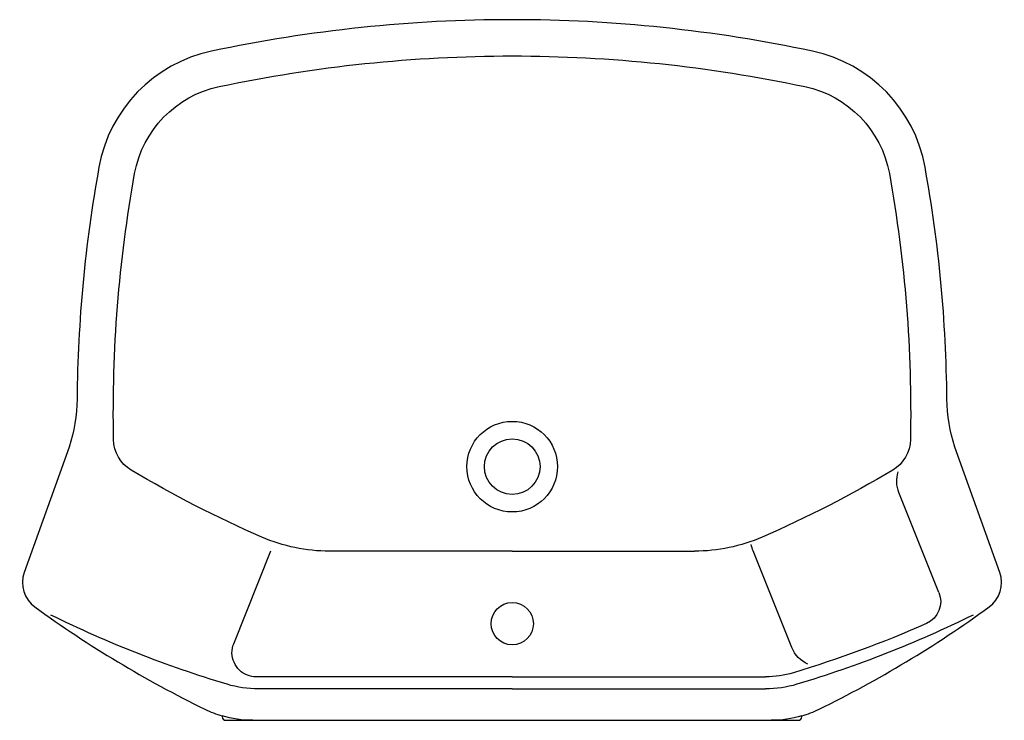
# Model space of a CAD drawing. Header units: millimetres. Extents: x 410204 to 467463, y -88400 to -47908.
# Tile 1 of 30: x 410204 to 410261, y -88400 to -88359. Entities that reach past the tile are written whole.
import ezdxf

# ---------------------------------------------------------------- set-up
doc = ezdxf.new("R2010")
doc.units = ezdxf.units.MM
doc.layers.add('wymiary wewn', color=151, linetype='Continuous')
doc.layers.add('wyposażenie', color=171, linetype='Continuous', lineweight=18)

# ---------------------------------------------------------------- blocks, each defined once
blk = doc.blocks.new('ve-l1')
for p, q in [((0.40522, 0.554), (0.19528, 0.554)), ((0.40522, 0.554), (0.61477, 0.554)), ((0.40522, 0.544), (0.19337, 0.544)), ((0.40522, 0.544), (0.61477, 0.544)), ((0.17481, 0.51656), (0.20555, 0.43982)), ((0.63648, 0.51966), (0.6045, 0.43982)), ((0.75829, 0.47415), (0.72518, 0.39148)), ((0.40522, 0.44), (0.25398, 0.44)), ((0.40522, 0.44), (0.55607, 0.44))]:
    blk.add_line(p, q)
blk.add_lwpolyline([(0.80859, 0.45755), (0.77152, 0.35374, 0.079737), (0.76482, 0.31404, -0.042741), (0.74675, 0.12205, -0.304608), (0.65354, 0.02606, -0.052326), (0.40522, 0, -0.052242), (0.15651, 0.02606, -0.304608), (0.0633, 0.12205, -0.042741), (0.04523, 0.31404, 0.079737), (0.03853, 0.35374), (0.00146, 0.45755, -0.332929), (0.01031, 0.48619, -0.04328), (0.15096, 0.57083, -0.042594), (0.16522, 0.57637), (0.16522, 0.577, -0.414214), (0.16822, 0.58), (0.40522, 0.58), (0.64182, 0.58, -0.414214), (0.64482, 0.577), (0.64482, 0.57637, -0.042594), (0.65909, 0.57083, -0.04328), (0.79974, 0.48619, -0.332929)], format="xyb", close=True)
for centre, radius, start, end in [((0.19053, 0.49), 0.09, 90, 106.32857), ((0.61952, 0.49), 0.09, 73.67143, 90), ((0.19528, 0.464), 0.09, 90, 106.74315), ((0.61477, 0.464), 0.09, 73.25685, 90), ((0.44303, -0.35954), 0.95, 106.74315, 116.20095), ((0.36702, -0.35954), 0.95, 63.79905, 73.25685), ((0.19337, 0.524), 0.02, 111.05168, 201.8317), ((0.19337, 0.524), 0.02, 90, 111.05168), ((0.61477, 0.464), 0.08, 73.25685, 90), ((0.36702, -0.35954), 0.94, 66.10169, 73.25685), ((0.65997, 0.51025), 0.0253, 113.56257, 158.1683), ((0.40522, 0.5), 0.0175, 90, 270), ((0.40522, 0.5), 0.0175, 270, 90), ((0.73973, 0.48158), 0.02, 338.1683, 66.10169), ((0.25398, 0.3), 0.14, 90, 113.53452), ((0.55607, 0.3), 0.14, 66.46548, 90), ((0.62798, 0.43041), 0.0253, 158.1683, 170.76829), ((0.57741, -0.44262), 0.95, 113.53452, 120.86771), ((0.23264, -0.44262), 0.95, 59.13229, 66.46548), ((0.40522, 0.37), 0.0375, 90, 270), ((0.40522, 0.37), 0.0375, 270, 90), ((0.40522, 0.37), 0.023, 90, 270), ((0.40522, 0.37), 0.023, 270, 90), ((0.74866, 0.38207), 0.0253, 158.1683, 197.82784), ((0.1054, 0.34706), 0.03, 120.86771, 178.84961), ((0.70465, 0.34706), 0.03, 1.15039, 59.13229), ((1.19526, 0.32538), 1.12007, 178.85982, 190.1806), ((-0.38521, 0.32538), 1.12007, 349.8194, 1.14018), ((0.18138, 0.14345), 0.09, 190.2733, 258.03782), ((0.62867, 0.14345), 0.09, 281.96218, 349.7267), ((0.40522, 1.2), 1.17, 258.03782, 270), ((0.40522, 1.1962), 1.1662, 270.00005, 281.98174)]:
    blk.add_arc(centre, radius, start, end)
blk = doc.blocks.new('umywalka')
at = {"layer": 'wymiary wewn', "xscale": -70, "yscale": 70, "zscale": 70, "rotation": 180.0000019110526}
blk.add_blockref('ve-l1', (211.292, -11166.636), dxfattribs=at)

msp = doc.modelspace()

# ---------------------------------------------------------------- block references
at = {"layer": 'wyposażenie'}
msp.add_blockref('umywalka', (409993.049, -77192.312), dxfattribs=at)

doc.saveas('drawing.dxf')
